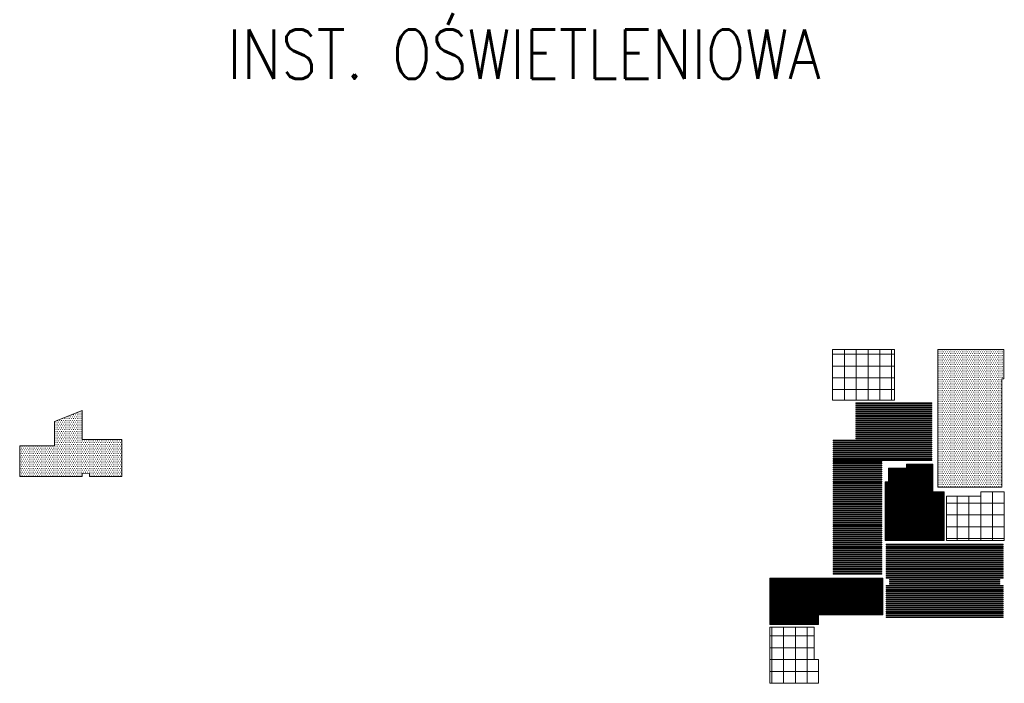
# Model space of a CAD drawing. Header units: millimetres. Extents: x 70863 to 97203, y -18528 to 3008.
# Tile 10 of 122: x 70863 to 75865, y -361 to 3008. Entities that reach past the tile are written whole.
import ezdxf

# ---------------------------------------------------------------- set-up
doc = ezdxf.new("R2010")
doc.units = ezdxf.units.MM
doc.layers.add('0-EL-OPIS', color=120, linetype='Continuous')
doc.layers.add('sufity', color=253, linetype='Continuous', lineweight=5)
doc.styles.add('EL-OPIS', font='romans.shx', dxfattribs={"width": 0.85})

msp = doc.modelspace()

# ---------------------------------------------------------------- hatches: boundary and pattern name
at = {"layer": 'sufity'}
h = msp.add_hatch(dxfattribs=at)
h.set_pattern_fill('DOTS', color=256, scale=150)
h.set_pattern_definition([(0, (420144.431, 250791.35), (4.6875, 9.375), [0, -9.375])])
h.paths.add_polyline_path([(75526.811, 1334.275), (75862.144, 1334.275), (75862.144, 1184.275), (75852.144, 1184.275), (75852.144, 634.275), (75526.811, 634.275)])
h = msp.add_hatch(dxfattribs=at)
h.set_pattern_fill('DOTS', color=256, scale=150)
h.set_pattern_definition([(0, (420144.431, 254286.124), (4.6875, 9.375), [0, -9.375])])
h.paths.add_polyline_path([(71181.311, 1023.554), (71181.311, 875.939), (71382.971, 875.939), (71382.971, 689.275), (71217.311, 689.275), (71217.311, 704), (71181.463, 705.275), (71181.463, 689.275), (70863.311, 689.275), (70863.311, 844.275), (71039.811, 844.275), (71039.811, 968.56)])
h = msp.add_hatch(dxfattribs=at)
h.set_pattern_fill('ANSI31', color=256, scale=30, style=0)
h.set_pattern_definition([(45, (-270137.7472, 27493.2276), (-2.65165043, 2.65165043), [])])
h.paths.add_polyline_path([(75559.339, 610.275), (75501.811, 610.275), (75501.811, 751.775), (75368.319, 751.877), (75368.319, 731.775), (75276.811, 731.775), (75276.811, 661.775), (75259.311, 661.775), (75259.311, 363.775), (75259.311, 363.275), (75559.339, 363.275)])
h = msp.add_hatch(dxfattribs=at)
h.set_pattern_fill('ANSI31', color=256, scale=30, style=0)
h.set_pattern_definition([(45, (-270137.7472, 27493.2276), (-2.65165043, 2.65165043), [])])
h.paths.add_polyline_path([(75246.811, 172.715), (74674.354, 172.715), (74673.811, -62.951), (74920.811, -62.951), (74920.811, -12.795), (75246.811, -12.795)])

# ---------------------------------------------------------------- linework, layer by layer
at = {"layer": 'sufity', "ltscale": 0.5}
for points in [[(74992.311, 1334.275), (75306.811, 1334.275), (75306.811, 1076.775), (74992.311, 1076.775)], [(75111.311, 1062.707), (75496.811, 1062.707), (75496.811, 1059.374), (75111.311, 1059.374)], [(75111.311, 1052.707), (75496.811, 1052.707), (75496.811, 1049.374), (75111.311, 1049.374)], [(75111.311, 1042.707), (75496.811, 1042.707), (75496.811, 1039.374), (75111.311, 1039.374)], [(75111.311, 1032.707), (75496.811, 1032.707), (75496.811, 1029.374), (75111.311, 1029.374)], [(75111.311, 1022.707), (75496.811, 1022.707), (75496.811, 1019.374), (75111.311, 1019.374)], [(75111.311, 1012.707), (75496.811, 1012.707), (75496.811, 1009.374), (75111.311, 1009.374)], [(75111.311, 1002.707), (75496.811, 1002.707), (75496.811, 999.374), (75111.311, 999.374)], [(75111.311, 992.707), (75496.811, 992.707), (75496.811, 989.374), (75111.311, 989.374)], [(75111.311, 982.707), (75496.811, 982.707), (75496.811, 979.374), (75111.311, 979.374)], [(75111.311, 972.707), (75496.811, 972.707), (75496.811, 969.374), (75111.311, 969.374)], [(75111.311, 962.707), (75496.811, 962.707), (75496.811, 959.374), (75111.311, 959.374)], [(75111.311, 952.707), (75496.811, 952.707), (75496.811, 949.374), (75111.311, 949.374)], [(75111.311, 942.707), (75496.811, 942.707), (75496.811, 939.374), (75111.311, 939.374)], [(75111.311, 932.707), (75496.811, 932.707), (75496.811, 929.374), (75111.311, 929.374)], [(75111.311, 922.707), (75496.811, 922.707), (75496.811, 919.374), (75111.311, 919.374)], [(75111.311, 912.707), (75496.811, 912.707), (75496.811, 909.374), (75111.311, 909.374)], [(75111.311, 902.707), (75496.811, 902.707), (75496.811, 899.374), (75111.311, 899.374)], [(74995.311, 872.607), (75496.811, 872.607), (75496.811, 869.274), (74995.311, 869.274)], [(74995.311, 862.607), (75496.811, 862.607), (75496.811, 859.274), (74995.311, 859.274)], [(74995.311, 852.607), (75496.811, 852.607), (75496.811, 849.274), (74995.311, 849.274)], [(75111.311, 892.707), (75496.811, 892.707), (75496.811, 889.374), (75111.311, 889.374)], [(75111.311, 882.707), (75496.811, 882.707), (75496.811, 879.374), (75111.311, 879.374)], [(74995.311, 842.607), (75496.811, 842.607), (75496.811, 839.274), (74995.311, 839.274)], [(74995.311, 832.607), (75496.811, 832.607), (75496.811, 829.274), (74995.311, 829.274)], [(74995.311, 822.607), (75496.811, 822.607), (75496.811, 819.274), (74995.311, 819.274)], [(74995.311, 812.607), (75496.811, 812.607), (75496.811, 809.274), (74995.311, 809.274)], [(74995.311, 802.607), (75496.811, 802.607), (75496.811, 799.274), (74995.311, 799.274)], [(74995.311, 792.607), (75496.811, 792.607), (75496.811, 789.274), (74995.311, 789.274)], [(74995.311, 782.607), (75496.811, 782.607), (75496.811, 779.274), (74995.311, 779.274)], [(74995.311, 782.607), (75496.811, 782.607), (75496.811, 779.274), (74995.311, 779.274)], [(74995.311, 772.607), (75496.811, 772.607), (75496.811, 769.274), (74995.311, 769.274)], [(74995.311, 764.322), (75241.811, 764.322), (75241.811, 760.989), (74995.311, 760.989)], [(74995.311, 755.837), (75241.811, 755.837), (75241.811, 752.504), (74995.311, 752.504)], [(74995.311, 745.837), (75241.811, 745.837), (75241.811, 742.504), (74995.311, 742.504)], [(74995.311, 745.837), (75241.811, 745.837), (75241.811, 742.504), (74995.311, 742.504)], [(74995.311, 735.837), (75241.811, 735.837), (75241.811, 732.504), (74995.311, 732.504)], [(74995.311, 725.837), (75241.811, 725.837), (75241.811, 722.504), (74995.311, 722.504)], [(74995.311, 715.837), (75241.811, 715.837), (75241.811, 712.504), (74995.311, 712.504)], [(74995.311, 705.837), (75241.811, 705.837), (75241.811, 702.504), (74995.311, 702.504)], [(74995.311, 695.837), (75241.811, 695.837), (75241.811, 692.504), (74995.311, 692.504)], [(74995.311, 685.837), (75241.811, 685.837), (75241.811, 682.504), (74995.311, 682.504)], [(74995.311, 675.837), (75241.811, 675.837), (75241.811, 672.504), (74995.311, 672.504)], [(74995.311, 665.837), (75241.811, 665.837), (75241.811, 662.504), (74995.311, 662.504)], [(74995.311, 655.837), (75241.811, 655.837), (75241.811, 652.504), (74995.311, 652.504)], [(74995.311, 655.837), (75241.811, 655.837), (75241.811, 652.504), (74995.311, 652.504)], [(74995.311, 645.837), (75241.811, 645.837), (75241.811, 642.504), (74995.311, 642.504)], [(74995.311, 635.837), (75241.811, 635.837), (75241.811, 632.504), (74995.311, 632.504)], [(74995.311, 625.837), (75241.811, 625.837), (75241.811, 622.504), (74995.311, 622.504)], [(74995.311, 615.837), (75241.811, 615.837), (75241.811, 612.504), (74995.311, 612.504)], [(74995.311, 605.837), (75241.811, 605.837), (75241.811, 602.504), (74995.311, 602.504)], [(74995.311, 595.837), (75241.811, 595.837), (75241.811, 592.504), (74995.311, 592.504)], [(74995.311, 585.837), (75241.811, 585.837), (75241.811, 582.504), (74995.311, 582.504)], [(74995.311, 575.837), (75241.811, 575.837), (75241.811, 572.504), (74995.311, 572.504)], [(74995.311, 565.837), (75241.811, 565.837), (75241.811, 562.504), (74995.311, 562.504)], [(74995.311, 565.837), (75241.811, 565.837), (75241.811, 562.504), (74995.311, 562.504)], [(74995.311, 555.837), (75241.811, 555.837), (75241.811, 552.504), (74995.311, 552.504)], [(74995.311, 545.837), (75241.811, 545.837), (75241.811, 542.504), (74995.311, 542.504)], [(74995.311, 535.837), (75241.811, 535.837), (75241.811, 532.504), (74995.311, 532.504)], [(74995.311, 525.837), (75241.811, 525.837), (75241.811, 522.504), (74995.311, 522.504)], [(74995.311, 515.837), (75241.811, 515.837), (75241.811, 512.504), (74995.311, 512.504)], [(74995.311, 505.837), (75241.811, 505.837), (75241.811, 502.504), (74995.311, 502.504)], [(74995.311, 495.837), (75241.811, 495.837), (75241.811, 492.504), (74995.311, 492.504)], [(74995.311, 485.837), (75241.811, 485.837), (75241.811, 482.504), (74995.311, 482.504)], [(74995.311, 475.837), (75241.811, 475.837), (75241.811, 472.504), (74995.311, 472.504)], [(74995.311, 475.837), (75241.811, 475.837), (75241.811, 472.504), (74995.311, 472.504)], [(74995.311, 465.837), (75241.811, 465.837), (75241.811, 462.504), (74995.311, 462.504)], [(74995.311, 455.837), (75241.811, 455.837), (75241.811, 452.504), (74995.311, 452.504)], [(74995.311, 445.837), (75241.811, 445.837), (75241.811, 442.504), (74995.311, 442.504)], [(74995.311, 435.837), (75241.811, 435.837), (75241.811, 432.504), (74995.311, 432.504)], [(74995.311, 425.837), (75241.811, 425.837), (75241.811, 422.504), (74995.311, 422.504)], [(74995.311, 415.837), (75241.811, 415.837), (75241.811, 412.504), (74995.311, 412.504)], [(74995.311, 405.837), (75241.811, 405.837), (75241.811, 402.504), (74995.311, 402.504)], [(74995.311, 395.837), (75241.811, 395.837), (75241.811, 392.504), (74995.311, 392.504)], [(74995.311, 385.837), (75241.811, 385.837), (75241.811, 382.504), (74995.311, 382.504)], [(74995.311, 385.837), (75241.811, 385.837), (75241.811, 382.504), (74995.311, 382.504)], [(74995.311, 375.837), (75241.811, 375.837), (75241.811, 372.504), (74995.311, 372.504)], [(74995.311, 365.837), (75241.811, 365.837), (75241.811, 362.504), (74995.311, 362.504)], [(74995.311, 355.837), (75241.811, 355.837), (75241.811, 352.504), (74995.311, 352.504)], [(74995.311, 345.837), (75241.811, 345.837), (75241.811, 342.504), (74995.311, 342.504)], [(74995.311, 335.837), (75241.811, 335.837), (75241.811, 332.504), (74995.311, 332.504)], [(74995.311, 325.837), (75241.811, 325.837), (75241.811, 322.504), (74995.311, 322.504)], [(74995.311, 315.837), (75241.811, 315.837), (75241.811, 312.504), (74995.311, 312.504)], [(74995.311, 305.837), (75241.811, 305.837), (75241.811, 302.504), (74995.311, 302.504)], [(75264.811, 345.775), (75859.644, 345.775), (75859.644, 342.442), (75264.811, 342.442)], [(75264.811, 335.775), (75859.644, 335.775), (75859.644, 332.442), (75264.811, 332.442)], [(75264.811, 325.775), (75859.644, 325.775), (75859.644, 322.442), (75264.811, 322.442)], [(75264.811, 315.775), (75859.644, 315.775), (75859.644, 312.442), (75264.811, 312.442)], [(75264.811, 305.775), (75859.644, 305.775), (75859.644, 302.442), (75264.811, 302.442)], [(74995.311, 295.837), (75241.811, 295.837), (75241.811, 292.504), (74995.311, 292.504)], [(74995.311, 295.837), (75241.811, 295.837), (75241.811, 292.504), (74995.311, 292.504)], [(74995.311, 285.837), (75241.811, 285.837), (75241.811, 282.504), (74995.311, 282.504)], [(74995.311, 275.837), (75241.811, 275.837), (75241.811, 272.504), (74995.311, 272.504)], [(74995.311, 265.837), (75241.811, 265.837), (75241.811, 262.504), (74995.311, 262.504)], [(74995.311, 255.837), (75241.811, 255.837), (75241.811, 252.504), (74995.311, 252.504)], [(75264.811, 295.775), (75859.644, 295.775), (75859.644, 292.442), (75264.811, 292.442)], [(75264.811, 285.775), (75859.644, 285.775), (75859.644, 282.442), (75264.811, 282.442)], [(75264.811, 275.775), (75859.644, 275.775), (75859.644, 272.442), (75264.811, 272.442)], [(75264.811, 265.775), (75859.644, 265.775), (75859.644, 262.442), (75264.811, 262.442)], [(75264.811, 255.775), (75859.644, 255.775), (75859.644, 252.442), (75264.811, 252.442)], [(74995.311, 245.837), (75241.811, 245.837), (75241.811, 242.504), (74995.311, 242.504)], [(74995.311, 245.837), (75241.811, 245.837), (75241.811, 242.504), (74995.311, 242.504)], [(74995.311, 235.837), (75241.811, 235.837), (75241.811, 232.504), (74995.311, 232.504)], [(74995.311, 225.837), (75241.811, 225.837), (75241.811, 222.504), (74995.311, 222.504)], [(74995.311, 215.837), (75241.811, 215.837), (75241.811, 212.504), (74995.311, 212.504)], [(74995.311, 205.837), (75241.811, 205.837), (75241.811, 202.504), (74995.311, 202.504)], [(75264.811, 245.775), (75859.644, 245.775), (75859.644, 242.442), (75264.811, 242.442)], [(75264.811, 235.775), (75859.644, 235.775), (75859.644, 232.442), (75264.811, 232.442)], [(75264.811, 225.775), (75859.644, 225.775), (75859.644, 222.442), (75264.811, 222.442)], [(75264.811, 215.775), (75859.644, 215.775), (75859.644, 212.442), (75264.811, 212.442)], [(75264.811, 205.775), (75859.644, 205.775), (75859.644, 202.442), (75264.811, 202.442)], [(74995.311, 195.837), (75241.811, 195.837), (75241.811, 192.504), (74995.311, 192.504)], [(75264.811, 195.775), (75859.644, 195.775), (75859.644, 192.442), (75264.811, 192.442)], [(75264.811, 185.775), (75859.644, 185.775), (75859.644, 182.442), (75264.811, 182.442)], [(75264.811, 175.775), (75859.644, 175.775), (75859.644, 172.442), (75264.811, 172.442)], [(75281.811, 165.775), (75842.144, 165.775), (75842.144, 162.442), (75281.811, 162.442)], [(75281.811, 155.775), (75842.144, 155.775), (75842.144, 152.442), (75281.811, 152.442)], [(75264.811, 135.775), (75859.644, 135.775), (75859.644, 132.442), (75264.811, 132.442)], [(75264.811, 125.775), (75859.644, 125.775), (75859.644, 122.442), (75264.811, 122.442)], [(75264.811, 115.775), (75859.644, 115.775), (75859.644, 112.442), (75264.811, 112.442)], [(75264.811, 105.775), (75859.644, 105.775), (75859.644, 102.442), (75264.811, 102.442)], [(75281.811, 145.775), (75842.144, 145.775), (75842.144, 142.442), (75281.811, 142.442)], [(75264.811, 95.775), (75859.644, 95.775), (75859.644, 92.442), (75264.811, 92.442)], [(75264.811, 85.775), (75859.644, 85.775), (75859.644, 82.442), (75264.811, 82.442)], [(75264.811, 75.775), (75859.644, 75.775), (75859.644, 72.442), (75264.811, 72.442)], [(75264.811, 65.775), (75859.644, 65.775), (75859.644, 62.442), (75264.811, 62.442)], [(75264.811, 55.775), (75859.644, 55.775), (75859.644, 52.442), (75264.811, 52.442)], [(75264.811, 45.775), (75859.644, 45.775), (75859.644, 42.442), (75264.811, 42.442)], [(75264.811, 35.775), (75859.644, 35.775), (75859.644, 32.442), (75264.811, 32.442)], [(75264.811, 25.775), (75859.644, 25.775), (75859.644, 22.442), (75264.811, 22.442)], [(75264.811, 15.775), (75859.644, 15.775), (75859.644, 12.442), (75264.811, 12.442)], [(75264.811, 5.775), (75859.644, 5.775), (75859.644, 2.442), (75264.811, 2.442)], [(75264.811, -4.225), (75859.644, -4.225), (75859.644, -7.558), (75264.811, -7.558)], [(75264.811, -14.225), (75859.644, -14.225), (75859.644, -17.558), (75264.811, -17.558)], [(75264.811, -24.225), (75859.644, -24.225), (75859.644, -27.558), (75264.811, -27.558)]]:
    msp.add_lwpolyline(points, close=True, dxfattribs=at)
for points in [[(75052.311, 1334.275), (75052.311, 1309.761), (74992.311, 1309.761), (74992.311, 1334.275)], [(75052.311, 1309.761), (75052.311, 1249.761), (74992.311, 1249.761), (74992.311, 1309.761), (75052.311, 1309.761)], [(75112.311, 1334.275), (75112.311, 1309.761), (75052.311, 1309.761), (75052.311, 1334.275)], [(75112.311, 1309.761), (75112.311, 1249.761), (75052.311, 1249.761), (75052.311, 1309.761), (75112.311, 1309.761)], [(75172.311, 1334.275), (75172.311, 1309.761), (75112.311, 1309.761), (75112.311, 1334.275)], [(75172.311, 1309.761), (75172.311, 1249.761), (75112.311, 1249.761), (75112.311, 1309.761), (75172.311, 1309.761)], [(75232.311, 1334.275), (75232.311, 1309.761), (75172.311, 1309.761), (75172.311, 1334.275)], [(75232.311, 1309.761), (75232.311, 1249.761), (75172.311, 1249.761), (75172.311, 1309.761), (75232.311, 1309.761)], [(75292.311, 1334.275), (75292.311, 1309.761), (75232.311, 1309.761), (75232.311, 1334.275)], [(75292.311, 1309.761), (75292.311, 1249.761), (75232.311, 1249.761), (75232.311, 1309.761), (75292.311, 1309.761)], [(75306.811, 1309.761), (75292.311, 1309.761), (75292.311, 1334.275)], [(75306.811, 1249.761), (75292.311, 1249.761), (75292.311, 1309.761), (75306.811, 1309.761)], [(75526.811, 1334.275), (75862.144, 1334.275), (75862.144, 1184.275), (75852.144, 1184.275), (75852.144, 634.275), (75526.811, 634.275), (75526.811, 1334.275)], [(75052.311, 1249.761), (75052.311, 1189.761), (74992.311, 1189.761), (74992.311, 1249.761), (75052.311, 1249.761)], [(75112.311, 1249.761), (75112.311, 1189.761), (75052.311, 1189.761), (75052.311, 1249.761), (75112.311, 1249.761)], [(75172.311, 1249.761), (75172.311, 1189.761), (75112.311, 1189.761), (75112.311, 1249.761), (75172.311, 1249.761)], [(75232.311, 1249.761), (75232.311, 1189.761), (75172.311, 1189.761), (75172.311, 1249.761), (75232.311, 1249.761)], [(75292.311, 1249.761), (75292.311, 1189.761), (75232.311, 1189.761), (75232.311, 1249.761), (75292.311, 1249.761)], [(75306.811, 1189.761), (75292.311, 1189.761), (75292.311, 1249.761), (75306.811, 1249.761)], [(75052.311, 1189.761), (75052.311, 1129.761), (74992.311, 1129.761), (74992.311, 1189.761), (75052.311, 1189.761)], [(75172.311, 1189.761), (75172.311, 1129.761), (75112.311, 1129.761), (75112.311, 1189.761), (75172.311, 1189.761)], [(75292.311, 1189.761), (75292.311, 1129.761), (75232.311, 1129.761), (75232.311, 1189.761), (75292.311, 1189.761)], [(75306.811, 1129.761), (75292.311, 1129.761), (75292.311, 1189.761), (75306.811, 1189.761)], [(74992.311, 1076.775), (74992.311, 1129.761), (75052.311, 1129.761)], [(75052.311, 1129.761), (75052.311, 1076.775)], [(75052.311, 1076.775), (75052.311, 1129.761), (75112.311, 1129.761)], [(75112.311, 1129.761), (75112.311, 1076.775)], [(75112.311, 1076.775), (75112.311, 1129.761), (75172.311, 1129.761)], [(75172.311, 1129.761), (75172.311, 1076.775)], [(75172.311, 1076.775), (75172.311, 1129.761), (75232.311, 1129.761)], [(75232.311, 1129.761), (75232.311, 1076.775)], [(75232.311, 1076.775), (75232.311, 1129.761), (75292.311, 1129.761)], [(75292.311, 1129.761), (75292.311, 1076.775)], [(75292.311, 1076.775), (75292.311, 1129.761), (75306.811, 1129.761)], [(71181.311, 1023.554), (71181.311, 875.939), (71382.971, 875.939), (71382.971, 689.275), (71217.311, 689.275), (71217.311, 704), (71181.463, 705.275), (71181.463, 689.275), (70863.311, 689.275), (70863.311, 844.275), (71039.811, 844.275), (71039.811, 968.56), (71181.311, 1023.554)], [(75571.839, 588.275), (75744.644, 588.275), (75744.644, 610.275), (75864.644, 610.275), (75864.644, 363.275), (75571.839, 363.275), (75571.839, 588.275)], [(75804.644, 610.275), (75804.644, 553.355), (75744.644, 553.355), (75744.644, 588.275)], [(75864.644, 610.275), (75864.644, 553.355), (75804.644, 553.355), (75804.644, 610.275)], [(75624.644, 588.275), (75624.644, 553.355), (75571.839, 553.355)], [(75571.839, 553.355), (75624.644, 553.355)], [(75624.644, 553.355), (75624.644, 493.355), (75572.916, 493.355)], [(75684.644, 588.275), (75684.644, 553.355), (75624.644, 553.355), (75624.644, 588.275)], [(75684.644, 553.355), (75684.644, 493.355), (75624.644, 493.355), (75624.644, 553.355), (75684.644, 553.355)], [(75744.644, 588.275), (75744.644, 553.355), (75684.644, 553.355), (75684.644, 588.275)], [(75744.644, 553.355), (75744.644, 493.355), (75684.644, 493.355), (75684.644, 553.355), (75744.644, 553.355)], [(75804.644, 553.355), (75804.644, 493.355), (75744.644, 493.355), (75744.644, 553.355), (75804.644, 553.355)], [(75864.644, 553.355), (75864.644, 493.355), (75804.644, 493.355), (75804.644, 553.355), (75864.644, 553.355)], [(75624.644, 493.355), (75624.644, 433.355), (75571.839, 433.355)], [(75571.839, 493.355), (75624.644, 493.355)], [(75684.644, 493.355), (75684.644, 433.355), (75624.644, 433.355), (75624.644, 493.355), (75684.644, 493.355)], [(75744.644, 493.355), (75744.644, 433.355), (75684.644, 433.355), (75684.644, 493.355), (75744.644, 493.355)], [(75804.644, 493.355), (75804.644, 433.355), (75744.644, 433.355), (75744.644, 493.355), (75804.644, 493.355)], [(75864.644, 493.355), (75864.644, 433.355), (75804.644, 433.355), (75804.644, 493.355), (75864.644, 493.355)], [(75624.644, 433.355), (75624.644, 373.355), (75572.916, 373.355)], [(75572.916, 433.355), (75624.644, 433.355)], [(75684.644, 433.355), (75684.644, 373.355), (75624.644, 373.355), (75624.644, 433.355), (75684.644, 433.355)], [(75744.644, 433.355), (75744.644, 373.355), (75684.644, 373.355), (75684.644, 433.355), (75744.644, 433.355)], [(75804.644, 433.355), (75804.644, 373.355), (75744.644, 373.355), (75744.644, 433.355), (75804.644, 433.355)], [(75864.644, 433.355), (75864.644, 373.355), (75804.644, 373.355), (75804.644, 433.355), (75864.644, 433.355)], [(75572.916, 373.355), (75624.644, 373.355)], [(75624.644, 363.275), (75624.644, 373.355), (75684.644, 373.355)], [(75624.644, 373.355), (75624.644, 363.275)], [(75684.644, 373.355), (75684.644, 363.275)], [(75684.644, 363.275), (75684.644, 373.355), (75744.644, 373.355)], [(75744.644, 373.355), (75744.644, 363.275)], [(75744.644, 363.275), (75744.644, 373.355), (75804.644, 373.355)], [(75804.644, 363.275), (75804.644, 373.355), (75864.644, 373.355)], [(75804.644, 373.355), (75804.644, 363.275)], [(75864.644, 373.355), (75864.644, 363.275)], [(74673.304, -75.451), (74898.826, -75.451), (74898.826, -240.725), (74920.811, -240.725), (74920.811, -361.225), (74673.811, -361.225), (74673.811, -75.451)], [(74683.323, -75.451), (74683.323, -120.725), (74673.811, -120.725)], [(74743.323, -75.451), (74743.323, -120.725), (74683.323, -120.725), (74683.323, -75.451)], [(74803.323, -75.451), (74803.323, -120.725), (74743.323, -120.725), (74743.323, -75.451)], [(74863.323, -75.451), (74863.323, -120.725), (74803.323, -120.725), (74803.323, -75.451)], [(74898.826, -120.725), (74863.323, -120.725), (74863.323, -75.451)], [(74683.323, -120.725), (74683.323, -180.725), (74673.811, -180.725)], [(74673.811, -120.725), (74683.323, -120.725)], [(74743.323, -120.725), (74743.323, -180.725), (74683.323, -180.725), (74683.323, -120.725), (74743.323, -120.725)], [(74803.323, -120.725), (74803.323, -180.725), (74743.323, -180.725), (74743.323, -120.725), (74803.323, -120.725)], [(74863.323, -120.725), (74863.323, -180.725), (74803.323, -180.725), (74803.323, -120.725), (74863.323, -120.725)], [(74898.826, -180.725), (74863.323, -180.725), (74863.323, -120.725), (74898.826, -120.725)], [(74683.323, -180.725), (74683.323, -240.725), (74673.811, -240.725)], [(74673.811, -180.725), (74683.323, -180.725)], [(74743.323, -180.725), (74743.323, -240.725), (74683.323, -240.725), (74683.323, -180.725), (74743.323, -180.725)], [(74863.323, -180.725), (74863.323, -240.725), (74803.323, -240.725), (74803.323, -180.725), (74863.323, -180.725)], [(74898.826, -240.725), (74863.323, -240.725), (74863.323, -180.725), (74898.826, -180.725)], [(74683.323, -240.725), (74683.323, -300.725), (74673.811, -300.725)], [(74673.811, -240.725), (74683.323, -240.725)], [(74743.323, -240.725), (74743.323, -300.725), (74683.323, -300.725), (74683.323, -240.725), (74743.323, -240.725)], [(74803.323, -240.725), (74803.323, -300.725), (74743.323, -300.725), (74743.323, -240.725), (74803.323, -240.725)], [(74863.323, -240.725), (74863.323, -300.725), (74803.323, -300.725), (74803.323, -240.725), (74863.323, -240.725)], [(74920.811, -300.725), (74863.323, -300.725), (74863.323, -240.725), (74898.826, -240.725)], [(74683.323, -300.725), (74683.323, -361.225), (74673.811, -361.225)], [(74673.811, -300.725), (74683.323, -300.725)], [(74743.323, -300.725), (74743.323, -361.225), (74683.323, -361.225), (74683.323, -300.725), (74743.323, -300.725)], [(74803.323, -300.725), (74803.323, -361.225), (74743.323, -361.225), (74743.323, -300.725), (74803.323, -300.725)], [(74863.323, -300.725), (74863.323, -361.225), (74803.323, -361.225), (74803.323, -300.725), (74863.323, -300.725)], [(74920.811, -361.225), (74863.323, -361.225), (74863.323, -300.725), (74920.811, -300.725)]]:
    msp.add_lwpolyline(points, dxfattribs=at)
at = {"layer": 'sufity'}
for points in [[(75559.339, 610.275), (75501.811, 610.275), (75501.811, 751.775), (75368.319, 751.877), (75368.319, 731.775), (75276.811, 731.775), (75276.811, 661.775), (75259.311, 661.775), (75259.311, 363.775), (75259.311, 363.275), (75559.339, 363.275), (75559.339, 610.275)], [(75246.811, 172.715), (74674.354, 172.715), (74673.811, -62.951), (74920.811, -62.951), (74920.811, -12.795), (75246.811, -12.795), (75246.811, 172.715)]]:
    msp.add_lwpolyline(points, dxfattribs=at)

# ---------------------------------------------------------------- texts
at = {"layer": '0-EL-OPIS', "ltscale": 4, "insert": (71917.332, 2958.088), "char_height": 250, "width": 5435.72646, "attachment_point": 1, "rotation": 359.999999, "style": 'EL-OPIS'}
msp.add_mtext('INST. OŚWIETLENIOWA', dxfattribs=at)

doc.saveas('drawing.dxf')
